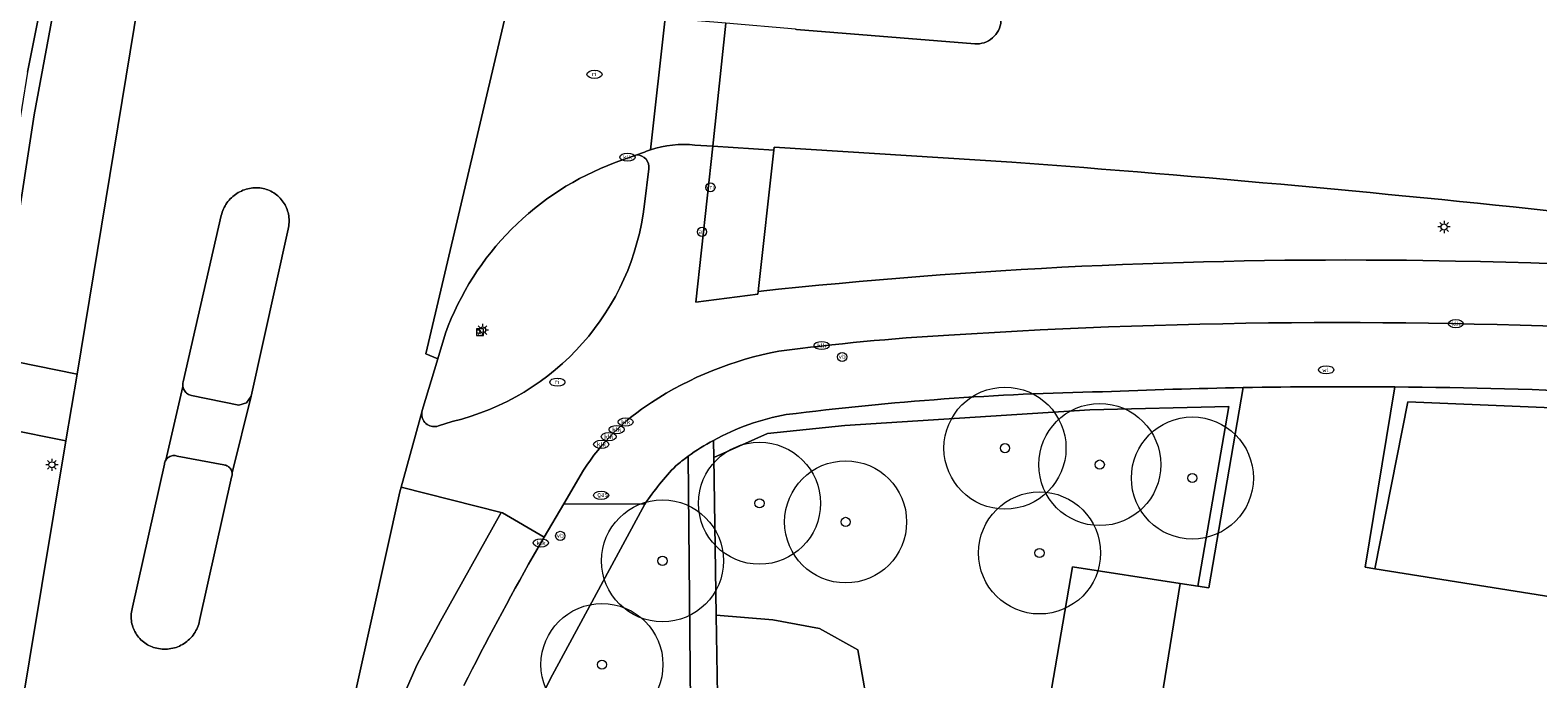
# Model space of a CAD drawing. Header units: metres. Extents: x 187482 to 189800, y 333582 to 335019.
# Tile 254 of 256: x 189288 to 189350, y 334325 to 334351. Entities that reach past the tile are written whole.
import ezdxf
from ezdxf.enums import TextEntityAlignment as Align

# ---------------------------------------------------------------- set-up
doc = ezdxf.new("R2010")
doc.units = ezdxf.units.M
doc.layers.get('0').update_dxf_attribs({"color": 252, "lineweight": 18})
for name, color, linetype, lineweight in [('B-WE-GR-BEPLANTING_CULTUUR_HEESTERS-GV', 252, 'Continuous', 18), ('B-WE-GR-BEPLANTING_CULTUUR_ROOS-GV', 252, 'Continuous', 18), ('B-WE-GR-BOOM-S', 252, 'Continuous', 18), ('B-WE-IE-MEUBILAIR-S', 252, 'Continuous', 18), ('B-WE-OG-TERREIN_BEGROEID-GV', 252, 'Continuous', 18), ('B-WE-VH-GESLOTENVERHARDING_ASFALT-GV', 252, 'Continuous', 18), ('B-WE-VH-GESLOTENVERHARDING_BETON-GV', 252, 'Continuous', 18), ('B-WE-VH-OPENVERHARDING_BETONSTRAATSTEEN-GV', 252, 'Continuous', 18), ('B-WE-VH-OPENVERHARDING_STRAATBAKSTEEN-GV', 252, 'Continuous', 18), ('B-WE-VH-OPENVERHARDING_TEGEL-GV', 252, 'Continuous', 18)]:
    doc.layers.add(name, color=color, linetype=linetype, lineweight=lineweight)
doc.styles.add('NLCS-ISO', font='NLCS-ISO.ttf')

# ---------------------------------------------------------------- blocks, each defined once
blk = doc.blocks.new('SIE-MEUBILAIR_BORD_VERKEER-SO')
blk.add_lwpolyline([(-0.5625, -0.5625), (0.5625, -0.5625), (0.5625, 0.5625), (-0.5625, 0.5625)], close=True)
at = {"style": 'NLCS-ISO'}
blk.add_text('vb', height=0.75, dxfattribs=at).set_placement((0, 0), align=Align.MIDDLE_CENTER)
blk = doc.blocks.new('SIE-MEUBILAIR_PAAL_LICHTMAST-SO')
for points in [[(-0.62, 0), (-1, 0)], [(-0.71, 0.71), (-0.44, 0.44)], [(0, 1), (0, 0.62)], [(0.44, 0.44), (0.71, 0.71)], [(1, 0), (0.62, 0)], [(-0.71, -0.71), (-0.44, -0.44)], [(0, -0.62), (0, -1)], [(0.44, -0.44), (0.71, -0.71)]]:
    blk.add_lwpolyline(points)
blk.add_circle((0, 0), 0.5)
blk = doc.blocks.new('SIE-MEUBILAIR_PAAL_AFSLUITPAAL-SO')
blk.add_circle((0, 0), 0.75)
at = {"style": 'NLCS-ISO'}
blk.add_text('af', height=0.75, dxfattribs=at).set_placement((0, 0.05), align=Align.MIDDLE_CENTER)
blk = doc.blocks.new('SIE-MEUBILAIR_PAAL_VRI-SO')
blk.add_circle((0, 0), 0.75)
at = {"style": 'NLCS-ISO'}
blk.add_text('vri', height=0.75, dxfattribs=at).set_placement((-0.08, 0.07), align=Align.MIDDLE_CENTER)
blk = doc.blocks.new('SIE-MEUBILAIR_PAAL_VERKEERSBORD-SO')
blk.add_circle((0, 0), 0.75)
at = {"style": 'NLCS-ISO'}
blk.add_text('vb', height=0.75, dxfattribs=at).set_placement((0, 0.07), align=Align.MIDDLE_CENTER)
blk = doc.blocks.new('SIE-MEUBILAIR_PUT_KOLK-SO')
blk.add_ellipse((0, 0), major_axis=(1.25, 0), ratio=0.54)
at = {"style": 'NLCS-ISO'}
blk.add_text('klk', height=0.75, dxfattribs=at).set_placement((0.03, 0), align=Align.MIDDLE_CENTER)
blk = doc.blocks.new('SIE-MEUBILAIR_PUT_RIOOLPUT-SO')
blk.add_ellipse((0, 0), major_axis=(1.25, 0), ratio=0.54)
at = {"style": 'NLCS-ISO'}
blk.add_text('ri', height=0.75, dxfattribs=at).set_placement((-0.04, 0.07), align=Align.MIDDLE_CENTER)
blk = doc.blocks.new('SIE-MEUBILAIR_PUT_GASPUT-SO')
blk.add_ellipse((0, 0), major_axis=(1.25, 0), ratio=0.54)
at = {"style": 'NLCS-ISO'}
blk.add_text('gas ', height=0.75, dxfattribs=at).set_placement((0.53, 0.16), align=Align.MIDDLE_CENTER)
blk = doc.blocks.new('SIE-MEUBILAIR_PUT_WATERLEIDINGPUT-SO')
blk.add_ellipse((0, 0), major_axis=(1.25, 0), ratio=0.54)
at = {"style": 'NLCS-ISO'}
blk.add_text('wl', height=0.75, dxfattribs=at).set_placement((-0.14, 0), align=Align.MIDDLE_CENTER)
blk = doc.blocks.new('SGR-BOOM_GBKN-SO')
at = {"color": 0, "linetype": 'ByBlock', "lineweight": 18}
for radius in [2, 0.15]:
    blk.add_circle((0, 0), radius, dxfattribs=at)

msp = doc.modelspace()

# ---------------------------------------------------------------- linework, layer by layer
at = {"layer": 'B-WE-GR-BEPLANTING_CULTUUR_HEESTERS-GV', "flags": 128}
for points in [[(189287.079, 334337.905), (189288.632, 334347.857), (189289.837, 334354.341), (189291.444, 334362.376), (189293.968, 334373.157), (189293.495, 334373.234), (189292.028, 334367.071), (189290.157, 334358.612), (189288.353, 334349.601), (189286.483, 334338.025)], [(189343.576, 334329.267), (189353.271, 334327.72), (189353.803, 334331.258), (189354.786, 334335.694), (189344.924, 334336.096)], [(189301.396, 334322.435), (189303.024, 334322.194), (189303.347, 334323.101), (189304.329, 334325.339), (189305.28, 334327.12), (189307.769, 334331.567), (189303.664, 334332.614), (189303.61, 334332.421)], [(189333.742, 334317.156), (189335.593, 334328.667), (189331.184, 334329.345), (189329.383, 334318.844), (189329.214, 334317.859)], [(189316.691, 334320.808), (189318.322, 334320.636), (189322.196, 334320.008), (189322.736, 334323.931), (189322.392, 334325.943), (189320.822, 334326.826), (189318.908, 334327.17), (189316.584, 334327.364)]]:
    msp.add_lwpolyline(points, close=True, dxfattribs=at)
for points in [[(189328.705, 334345.92), (189318.951, 334346.531), (189318.937, 334346.403)], [(189318.937, 334346.403), (189318.307, 334340.624)], [(189344.878, 334341.898), (189346.876, 334341.867)], [(189316.467, 334334.525), (189316.478, 334333.829), (189318.69, 334334.805), (189321.85, 334335.131), (189331.89, 334335.781), (189337.593, 334335.918), (189336.322, 334328.554), (189336.777, 334328.483), (189338.176, 334336.685)], [(189344.392, 334336.712), (189343.186, 334329.329), (189343.576, 334329.267), (189344.924, 334336.096), (189354.786, 334335.694), (189360.521, 334335.342), (189370.433, 334334.335), (189380.949, 334332.876), (189390.966, 334330.945)]]:
    msp.add_lwpolyline(points, dxfattribs=at)
at = {"layer": 'B-WE-GR-BEPLANTING_CULTUUR_HEESTERS-GV'}
for points in [[(189375.57, 334340.834, 0.016897), (189328.705, 334345.92)], [(189318.307, 334340.624, -0.029501), (189344.878, 334341.898)], [(189346.876, 334341.867, -0.034822), (189379.73, 334339.009)], [(189338.176, 334336.685, 0.006067), (189332.417, 334336.514)], [(189380.24, 334333.688, 0.038375), (189344.392, 334336.712)], [(189332.417, 334336.514, 0.026597), (189319.456, 334335.581)], [(189319.456, 334335.581, 0.080701), (189316.467, 334334.525)]]:
    msp.add_lwpolyline(points, format="xyb", dxfattribs=at)
at = {"layer": 'B-WE-GR-BEPLANTING_CULTUUR_ROOS-GV', "flags": 128}
for points in [[(189290.385, 334337.237), (189296.238, 334372.788), (189293.968, 334373.157), (189291.444, 334362.376), (189289.837, 334354.341), (189288.632, 334347.857), (189287.079, 334337.905)], [(189287.48, 334335.001), (189286.382, 334325.052), (189284.351, 334306.647), (189285.18, 334306.037), (189286.022, 334311.026), (189287.451, 334319.607), (189289.933, 334334.511)]]:
    msp.add_lwpolyline(points, close=True, dxfattribs=at)
at = {"layer": 'B-WE-OG-TERREIN_BEGROEID-GV', "flags": 128}
msp.add_lwpolyline([(189335.593, 334328.667), (189336.322, 334328.554), (189337.593, 334335.918), (189331.89, 334335.781), (189321.85, 334335.131), (189318.69, 334334.805), (189316.478, 334333.829), (189316.584, 334327.364), (189318.908, 334327.17), (189320.822, 334326.826), (189322.392, 334325.943), (189322.736, 334323.931), (189322.196, 334320.008), (189329.383, 334318.844), (189331.184, 334329.345)], close=True, dxfattribs=at)
for points in [[(189305.901, 334316.381), (189304.371, 334312.804), (189302.789, 334308.053), (189302.419, 334306.566), (189313.008, 334304.825), (189315.557, 334320.834), (189315.434, 334333.874)], [(189313.656, 334331.916), (189309.782, 334324.743), (189308.594, 334322.334), (189306.691, 334318.227), (189305.901, 334316.381)]]:
    msp.add_lwpolyline(points, dxfattribs=at)
at = {"layer": 'B-WE-OG-TERREIN_BEGROEID-GV'}
for points in [[(189315.434, 334333.874, 0.0159), (189314.927, 334333.483)], [(189314.927, 334333.483, 0.041567), (189313.656, 334331.916)]]:
    msp.add_lwpolyline(points, format="xyb", dxfattribs=at)
at = {"layer": 'B-WE-VH-GESLOTENVERHARDING_ASFALT-GV', "flags": 128}
for points in [[(189287.841, 334478.057), (189289.017, 334475.49), (189289.864, 334473.359), (189290.588, 334471.682), (189292.435, 334466.926), (189293.348, 334464.254), (189294.353, 334461.316), (189295.734, 334456.634), (189297.044, 334451.666), (189298.249, 334446.079), (189299.05, 334441.468), (189299.789, 334436.197), (189300.381, 334430.919), (189300.741, 334424.997), (189300.894, 334420.927), (189300.814, 334415.418), (189300.478, 334406.848), (189300.169, 334401.503), (189299.716, 334396.022), (189299.019, 334390.331), (189298.464, 334386.78), (189296.953, 334377.116), (189296.238, 334372.788), (189290.385, 334337.237)], [(189290.385, 334337.237), (189289.933, 334334.511), (189287.451, 334319.607), (189300.233, 334317.372), (189301.396, 334322.435), (189303.61, 334332.421), (189303.664, 334332.614), (189304.517, 334335.675), (189304.536, 334335.743), (189305.172, 334337.866), (189304.676, 334338.062), (189311.305, 334366.19)], [(189311.305, 334366.19), (189304.676, 334338.062), (189305.172, 334337.866), (189305.487, 334338.915)], [(189313.893, 334346.424), (189314.493, 334351.819), (189314.081, 334351.855), (189311.06, 334352.115)], [(189316.44, 334346.571), (189316.976, 334351.606), (189314.493, 334351.819), (189313.893, 334346.424)], [(189327.176, 334350.766), (189319.873, 334351.356), (189319.827, 334351.36), (189316.976, 334351.606), (189316.44, 334346.571), (189318.937, 334346.403), (189318.951, 334346.531), (189328.705, 334345.92)], [(189315.712, 334346.62), (189316.44, 334346.571)], [(189312.441, 334345.899), (189313.329, 334346.215), (189313.562, 334346.298)], [(189294.729, 334336.919), (189296.297, 334343.738)], [(189299.035, 334343.181), (189297.516, 334336.332), (189296.743, 334333.191)], [(189294.721, 334336.735), (189294.021, 334333.715)], [(189294.021, 334333.715), (189294.721, 334336.735)], [(189296.743, 334333.191), (189297.516, 334336.332), (189297.335, 334336.056), (189297.015, 334335.971), (189295.082, 334336.358)], [(189292.658, 334327.688), (189293.968, 334333.545)], [(189294.49, 334333.878), (189296.401, 334333.517)], [(189296.723, 334333.023), (189295.407, 334327.142)]]:
    msp.add_lwpolyline(points, dxfattribs=at)
at = {"layer": 'B-WE-VH-GESLOTENVERHARDING_ASFALT-GV'}
for points in [[(189328.254, 334351.69, -0.415896), (189327.176, 334350.766)], [(189313.893, 334346.424, -0.106658), (189315.712, 334346.62)], [(189305.487, 334338.915, -0.220837), (189312.441, 334345.899)], [(189313.562, 334346.298, -0.018846), (189313.893, 334346.424)], [(189328.705, 334345.92, -0.016897), (189375.57, 334340.834)], [(189296.528, 334344.249, -0.094614), (189296.934, 334344.636)], [(189296.934, 334344.636, -0.097057), (189297.455, 334344.843)], [(189297.455, 334344.843, -0.096262), (189298.016, 334344.841)], [(189298.016, 334344.841, -0.097967), (189298.508, 334344.621)], [(189298.508, 334344.621, -0.10093), (189298.876, 334344.226)], [(189296.297, 334343.738, -0.096514), (189296.528, 334344.249)], [(189298.876, 334344.226, -0.100379), (189299.061, 334343.72)], [(189299.061, 334343.72, -0.100221), (189299.035, 334343.181)], [(189294.721, 334336.735, -0.097643), (189294.729, 334336.919)], [(189294.786, 334336.563, -0.098022), (189294.721, 334336.735)], [(189294.913, 334336.43, -0.099947), (189294.786, 334336.563)], [(189295.082, 334336.358, -0.095066), (189294.913, 334336.43)], [(189293.968, 334333.545, -0.111893), (189294.021, 334333.715)], [(189294.021, 334333.715, -0.111083), (189294.145, 334333.843)], [(189294.145, 334333.843, -0.111845), (189294.313, 334333.902)], [(189294.313, 334333.902, -0.113211), (189294.49, 334333.878)], [(189296.401, 334333.517, -0.117717), (189296.563, 334333.468)], [(189296.563, 334333.468, -0.116805), (189296.686, 334333.351)], [(189296.686, 334333.351, -0.121188), (189296.743, 334333.191)], [(189296.743, 334333.191, -0.118782), (189296.723, 334333.023)], [(189292.613, 334327.145, -0.101356), (189292.658, 334327.688)], [(189292.79, 334326.63, -0.103381), (189292.613, 334327.145)], [(189295.407, 334327.142, -0.101652), (189295.185, 334326.609)], [(189293.159, 334326.229, -0.106525), (189292.79, 334326.63)], [(189293.657, 334326.009, -0.105181), (189293.159, 334326.229)], [(189294.772, 334326.205, -0.102502), (189294.234, 334325.994)], [(189295.185, 334326.609, -0.101592), (189294.772, 334326.205)], [(189294.234, 334325.994, -0.102229), (189293.657, 334326.009)]]:
    msp.add_lwpolyline(points, format="xyb", dxfattribs=at)
at = {"layer": 'B-WE-VH-GESLOTENVERHARDING_BETON-GV'}
for points in [[(189327.176, 334350.766, 0.415896), (189328.254, 334351.69)], [(189312.441, 334345.899, 0.220837), (189305.487, 334338.915)], [(189313.821, 334345.641, 0.452519), (189313.329, 334346.215)], [(189305.756, 334335.296, 0.316003), (189313.641, 334344.198)], [(189304.514, 334335.592, 0.510141), (189305.195, 334335.114)]]:
    msp.add_lwpolyline(points, format="xyb", dxfattribs=at)
at = {"layer": 'B-WE-VH-GESLOTENVERHARDING_BETON-GV', "flags": 128}
for points in [[(189319.827, 334351.36), (189319.873, 334351.356), (189327.176, 334350.766)], [(189313.329, 334346.215), (189312.441, 334345.899)], [(189313.641, 334344.198), (189313.821, 334345.641)], [(189305.487, 334338.915), (189305.172, 334337.866)], [(189305.172, 334337.866), (189304.536, 334335.743), (189304.517, 334335.675), (189304.514, 334335.592)], [(189305.195, 334335.114), (189305.756, 334335.296)]]:
    msp.add_lwpolyline(points, dxfattribs=at)
at = {"layer": 'B-WE-VH-OPENVERHARDING_BETONSTRAATSTEEN-GV'}
for points in [[(189315.712, 334346.62, 0.106658), (189313.893, 334346.424)], [(189313.329, 334346.215, -0.452519), (189313.821, 334345.641)], [(189313.893, 334346.424, 0.018846), (189313.562, 334346.298)], [(189313.641, 334344.198, -0.316003), (189305.756, 334335.296)], [(189344.878, 334341.898, 0.029501), (189318.307, 334340.624)], [(189379.73, 334339.009, 0.034822), (189346.876, 334341.867)], [(189326.111, 334338.836, -0.029929), (189356.082, 334338.959)], [(189319.15, 334338.173, -0.018772), (189326.111, 334338.836)], [(189313.934, 334336.082, -0.099102), (189319.15, 334338.173)], [(189311.144, 334333.304, -0.107401), (189313.934, 334336.082)], [(189305.195, 334335.114, -0.510141), (189304.514, 334335.592)]]:
    msp.add_lwpolyline(points, format="xyb", dxfattribs=at)
at = {"layer": 'B-WE-VH-OPENVERHARDING_BETONSTRAATSTEEN-GV', "flags": 128}
for points in [[(189318.307, 334340.624), (189318.288, 334340.515), (189315.746, 334340.186), (189316.44, 334346.571), (189315.712, 334346.62)], [(189313.562, 334346.298), (189313.329, 334346.215)], [(189313.821, 334345.641), (189313.641, 334344.198)], [(189346.876, 334341.867), (189344.878, 334341.898)], [(189304.514, 334335.592), (189304.517, 334335.675), (189303.664, 334332.614), (189307.769, 334331.567), (189307.826, 334331.561), (189309.535, 334330.557)], [(189305.756, 334335.296), (189305.195, 334335.114)], [(189309.535, 334330.557), (189310.34, 334331.931), (189311.144, 334333.304)]]:
    msp.add_lwpolyline(points, dxfattribs=at)
at = {"layer": 'B-WE-VH-OPENVERHARDING_STRAATBAKSTEEN-GV'}
for points in [[(189296.934, 334344.636, 0.094614), (189296.528, 334344.249)], [(189297.455, 334344.843, 0.097057), (189296.934, 334344.636)], [(189298.016, 334344.841, 0.096262), (189297.455, 334344.843)], [(189298.508, 334344.621, 0.097967), (189298.016, 334344.841)], [(189298.876, 334344.226, 0.10093), (189298.508, 334344.621)], [(189296.528, 334344.249, 0.096514), (189296.297, 334343.738)], [(189299.061, 334343.72, 0.100379), (189298.876, 334344.226)], [(189299.035, 334343.181, 0.100221), (189299.061, 334343.72)], [(189294.729, 334336.919, 0.097643), (189294.721, 334336.735)], [(189294.721, 334336.735, 0.098022), (189294.786, 334336.563)], [(189294.786, 334336.563, 0.099947), (189294.913, 334336.43)], [(189294.913, 334336.43, 0.095066), (189295.082, 334336.358)], [(189294.021, 334333.715, 0.111893), (189293.968, 334333.545)], [(189294.145, 334333.843, 0.111083), (189294.021, 334333.715)], [(189294.313, 334333.902, 0.111845), (189294.145, 334333.843)], [(189294.49, 334333.878, 0.113211), (189294.313, 334333.902)], [(189296.563, 334333.468, 0.117717), (189296.401, 334333.517)], [(189296.686, 334333.351, 0.116805), (189296.563, 334333.468)], [(189296.743, 334333.191, 0.121188), (189296.686, 334333.351)], [(189296.723, 334333.023, 0.118782), (189296.743, 334333.191)], [(189292.658, 334327.688, 0.101356), (189292.613, 334327.145)], [(189292.613, 334327.145, 0.103381), (189292.79, 334326.63)], [(189295.185, 334326.609, 0.101652), (189295.407, 334327.142)], [(189292.79, 334326.63, 0.106525), (189293.159, 334326.229)], [(189293.159, 334326.229, 0.105181), (189293.657, 334326.009)], [(189294.234, 334325.994, 0.102502), (189294.772, 334326.205)], [(189294.772, 334326.205, 0.101592), (189295.185, 334326.609)], [(189293.657, 334326.009, 0.102229), (189294.234, 334325.994)]]:
    msp.add_lwpolyline(points, format="xyb", dxfattribs=at)
at = {"layer": 'B-WE-VH-OPENVERHARDING_STRAATBAKSTEEN-GV', "flags": 128}
for points in [[(189296.297, 334343.738), (189294.729, 334336.919)], [(189295.082, 334336.358), (189297.015, 334335.971), (189297.335, 334336.056), (189297.516, 334336.332), (189299.035, 334343.181)], [(189293.968, 334333.545), (189292.658, 334327.688)], [(189296.401, 334333.517), (189294.49, 334333.878)], [(189295.407, 334327.142), (189296.723, 334333.023)]]:
    msp.add_lwpolyline(points, dxfattribs=at)
at = {"layer": 'B-WE-VH-OPENVERHARDING_TEGEL-GV', "flags": 128}
for points in [[(189288.353, 334349.601), (189290.157, 334358.612), (189292.028, 334367.071), (189293.495, 334373.234), (189293.968, 334373.157), (189296.238, 334372.788), (189296.953, 334377.116), (189294.453, 334377.423), (189295.378, 334381.133), (189296.625, 334387), (189297.53, 334392.121), (189298.471, 334398.293), (189299.248, 334404.845), (189299.821, 334412.774), (189299.951, 334419.588), (189299.823, 334425.177), (189299.409, 334431.375), (189298.223, 334440.775), (189297.08, 334446.961), (189295.962, 334451.991)], [(189287.48, 334335.001), (189289.933, 334334.511), (189290.385, 334337.237), (189287.079, 334337.905)], [(189335.593, 334328.667), (189333.742, 334317.156), (189338.454, 334316.425), (189339.05, 334319.928), (189387.776, 334312.021), (189397.505, 334310.435), (189398.16, 334310.328), (189398.307, 334315.881), (189398.404, 334320.401), (189397.791, 334320.502), (189389.931, 334321.804), (189390.474, 334325.401), (189353.803, 334331.258), (189353.271, 334327.72), (189343.576, 334329.267), (189343.186, 334329.329), (189344.392, 334336.712)], [(189338.176, 334336.685), (189336.777, 334328.483), (189336.322, 334328.554), (189335.593, 334328.667)], [(189310.857, 334284.813), (189311.007, 334285.744), (189313.667, 334302.254), (189314.619, 334302.124), (189315.093, 334305.109), (189314.116, 334305.278), (189316.691, 334320.808), (189316.584, 334327.364), (189316.478, 334333.829), (189316.467, 334334.525)], [(189315.434, 334333.874), (189315.557, 334320.834), (189313.008, 334304.825), (189312.754, 334303.232), (189309.937, 334285.537), (189296.936, 334279.491), (189296.644, 334279.536), (189296.38, 334277.907), (189297.246, 334278.32), (189310.857, 334284.813)], [(189311.144, 334333.304), (189310.34, 334331.931), (189313.656, 334331.916)], [(189303.452, 334316.809), (189305.901, 334316.381), (189306.691, 334318.227), (189308.594, 334322.334), (189309.782, 334324.743), (189313.656, 334331.916), (189310.34, 334331.931), (189309.535, 334330.557), (189309.078, 334329.778)], [(189309.078, 334329.778), (189309.535, 334330.557), (189307.826, 334331.561), (189307.769, 334331.567), (189305.28, 334327.12), (189304.329, 334325.339), (189303.347, 334323.101), (189303.024, 334322.194)]]:
    msp.add_lwpolyline(points, dxfattribs=at)
msp.add_lwpolyline([(189318.307, 334340.624), (189318.937, 334346.403), (189316.44, 334346.571), (189315.746, 334340.186), (189318.288, 334340.515)], close=True, dxfattribs=at)
at = {"layer": 'B-WE-VH-OPENVERHARDING_TEGEL-GV'}
for points in [[(189356.082, 334338.959, 0.029929), (189326.111, 334338.836)], [(189326.111, 334338.836, 0.018772), (189319.15, 334338.173)], [(189319.15, 334338.173, 0.099102), (189313.934, 334336.082)], [(189332.417, 334336.514, -0.006067), (189338.176, 334336.685)], [(189344.392, 334336.712, 0.006594), (189338.176, 334336.685)], [(189338.176, 334336.685, -0.006594), (189344.392, 334336.712)], [(189344.392, 334336.712, -0.038375), (189380.24, 334333.688)], [(189313.934, 334336.082, 0.107401), (189311.144, 334333.304)], [(189319.456, 334335.581, -0.026597), (189332.417, 334336.514)], [(189316.467, 334334.525, -0.080701), (189319.456, 334335.581)], [(189316.467, 334334.525, 0.030649), (189315.434, 334333.874)], [(189315.434, 334333.874, -0.030649), (189316.467, 334334.525)], [(189314.927, 334333.483, -0.0159), (189315.434, 334333.874)], [(189313.656, 334331.916, -0.041567), (189314.927, 334333.483)], [(189309.078, 334329.778, 0.011865), (189306.243, 334324.485)], [(189306.243, 334324.485, -0.011865), (189309.078, 334329.778)]]:
    msp.add_lwpolyline(points, format="xyb", dxfattribs=at)

# ---------------------------------------------------------------- block references
at = {"layer": 'B-WE-GR-BOOM-S', "xscale": 1.25, "yscale": 1.25, "zscale": 1.25}
for p in [(189328.418, 334334.206), (189332.302, 334333.533), (189336.099, 334332.982), (189318.355, 334331.949), (189321.887, 334331.185), (189329.834, 334329.914), (189314.38, 334329.59), (189311.9, 334325.34)]:
    msp.add_blockref('SGR-BOOM_GBKN-SO', p, dxfattribs=at)
at = {"layer": 'B-WE-IE-MEUBILAIR-S', "xscale": 0.25, "yscale": 0.25, "zscale": 0.25}
for name, p in [('SIE-MEUBILAIR_PUT_RIOOLPUT-SO', (189311.592, 334349.516)), ('SIE-MEUBILAIR_PUT_KOLK-SO', (189312.944, 334346.123)), ('SIE-MEUBILAIR_PAAL_VRI-SO', (189316.346, 334344.887)), ('SIE-MEUBILAIR_PAAL_LICHTMAST-SO', (189346.414, 334343.263)), ('SIE-MEUBILAIR_PAAL_AFSLUITPAAL-SO', (189316.001, 334343.065)), ('SIE-MEUBILAIR_PAAL_LICHTMAST-SO', (189307.006, 334339.043)), ('SIE-MEUBILAIR_BORD_VERKEER-SO', (189306.903, 334338.957)), ('SIE-MEUBILAIR_PUT_KOLK-SO', (189346.896, 334339.304)), ('SIE-MEUBILAIR_PUT_KOLK-SO', (189320.905, 334338.411)), ('SIE-MEUBILAIR_PAAL_VERKEERSBORD-SO', (189321.745, 334337.94)), ('SIE-MEUBILAIR_PUT_WATERLEIDINGPUT-SO', (189341.586, 334337.412)), ('SIE-MEUBILAIR_PUT_RIOOLPUT-SO', (189310.072, 334336.909)), ('SIE-MEUBILAIR_PUT_KOLK-SO', (189312.87, 334335.277)), ('SIE-MEUBILAIR_PUT_KOLK-SO', (189312.176, 334334.677)), ('SIE-MEUBILAIR_PUT_KOLK-SO', (189312.502, 334334.967)), ('SIE-MEUBILAIR_PUT_KOLK-SO', (189311.872, 334334.36)), ('SIE-MEUBILAIR_PAAL_LICHTMAST-SO', (189289.356, 334333.523)), ('SIE-MEUBILAIR_PUT_GASPUT-SO', (189311.862, 334332.275)), ('SIE-MEUBILAIR_PUT_KOLK-SO', (189309.398, 334330.325)), ('SIE-MEUBILAIR_PAAL_VERKEERSBORD-SO', (189310.189, 334330.612))]:
    msp.add_blockref(name, p, dxfattribs=at)

doc.saveas('drawing.dxf')
